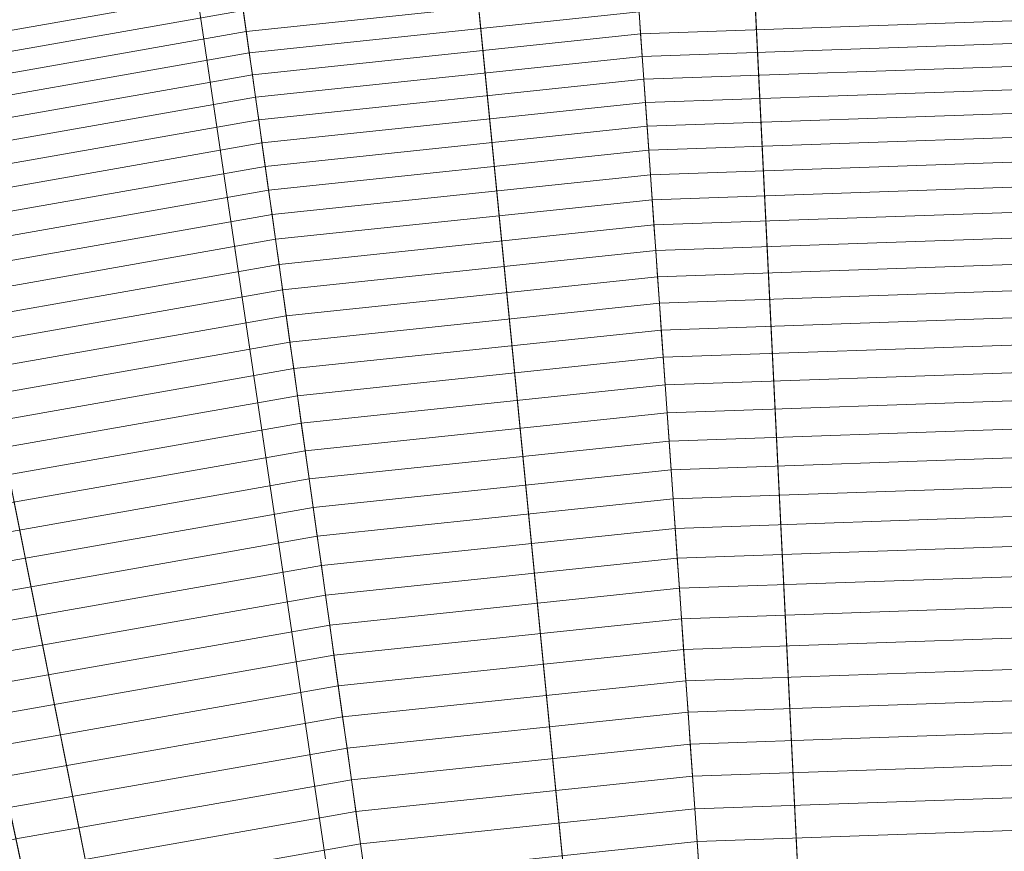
# Model space of a CAD drawing. Header units: centimetres. Extents: x -21.9 to 23.1, y -23 to 22.
# Tile 149 of 192: x -2.8 to 0.5, y 15.3 to 18. Entities that reach past the tile are written whole.
import ezdxf

# ---------------------------------------------------------------- set-up
doc = ezdxf.new("R2010")
doc.units = ezdxf.units.CM
doc.header["$LTSCALE"] = 2.54
doc.layers.add('Lucido design-1', color=7, linetype='Continuous')

# ---------------------------------------------------------------- blocks, each defined once
blk = doc.blocks.new('Gruppo-2-1')
at = {"color": 5, "linetype": 'Continuous', "lineweight": 9}
for points in [[(0.5828, 9.49, -949.2271), (-0.1148, 9.4656, -949.2271), (-0.9591, 21.5391, -949.2271), (0.5828, 21.593, -949.2271)], [(-0.5011, 21.5529, -949.2271), (-1.5824, 21.4729, -949.2271), (-0.3941, 9.4087, -949.2271), (0.0937, 9.4448, -949.2271)], [(0.5828, 21.5801, -949.2271), (-0.5011, 21.5529, -949.2271), (0.0937, 9.4448, -949.2271), (0.5828, 9.4571, -949.2271)], [(-0.1148, 9.4656, -949.2271), (-0.809, 9.3927, -949.2271), (-2.4934, 21.3779, -949.2271), (-0.9591, 21.5391, -949.2271)], [(-1.5824, 21.4729, -949.2271), (-2.6584, 21.3402, -949.2271), (-0.8797, 9.3488, -949.2271), (-0.3941, 9.4087, -949.2271)], [(-0.809, 9.3927, -949.2271), (-1.4964, 9.2715, -949.2271), (-4.0127, 21.11, -949.2271), (-2.4934, 21.3779, -949.2271)], [(-2.6584, 21.3402, -949.2271), (-3.7267, 21.155, -949.2271), (-1.3617, 9.2653, -949.2271), (-0.8797, 9.3488, -949.2271)], [(0.5828, 9.4571, -1010.9271), (0.0937, 9.4448, -1010.9271), (-0.4816, 21.1546, -1010.9271), (0.5828, 21.1812, -1010.9271)], [(-3.7267, 21.155, -949.2271), (-4.7846, 20.9179, -949.2271), (-1.839, 9.1583, -949.2271), (-1.3617, 9.2653, -949.2271)], [(0.0937, 9.4448, -1010.9271), (-0.3941, 9.4087, -1010.9271), (-1.5433, 21.076, -1010.9271), (-0.4816, 21.1546, -1010.9271)], [(-1.4964, 9.2715, -949.2271), (-2.1736, 9.1026, -949.2271), (-5.5096, 20.7367, -949.2271), (-4.0127, 21.11, -949.2271)], [(-0.3941, 9.4087, -1010.9271), (-0.8797, 9.3488, -1010.9271), (-2.5999, 20.9457, -1010.9271), (-1.5433, 21.076, -1010.9271)], [(-0.8797, 9.3488, -1010.9271), (-1.3617, 9.2653, -1010.9271), (-3.6489, 20.7638, -1010.9271), (-2.5999, 20.9457, -1010.9271)], [(-4.7846, 20.9179, -949.2271), (-5.8295, 20.6285, -949.2271), (-2.3105, 9.0277, -949.2271), (-1.839, 9.1583, -949.2271)], [(-2.1736, 9.1026, -949.2271), (-2.8374, 8.8869, -949.2271), (-6.9769, 20.26, -949.2271), (-5.5096, 20.7367, -949.2271)], [(-1.3617, 9.2653, -1010.9271), (-1.839, 9.1583, -1010.9271), (-4.6877, 20.531, -1010.9271), (-3.6489, 20.7638, -1010.9271)], [(-5.8295, 20.6285, -949.2271), (-6.8589, 20.2881, -949.2271), (-2.7749, 8.8741, -949.2271), (-2.3105, 9.0277, -949.2271)], [(-1.839, 9.1583, -1010.9271), (-2.3105, 9.0277, -1010.9271), (-5.7138, 20.2469, -1010.9271), (-4.6877, 20.531, -1010.9271)], [(-2.3105, 9.0277, -1010.9271), (-2.7749, 8.8741, -1010.9271), (-6.7246, 19.9126, -1010.9271), (-5.7138, 20.2469, -1010.9271)], [(-2.0529, 18.2437, -928.7388), (-3.3547, 18.0141, -928.7388), (-3.3409, 17.9495, -928.8678), (-2.0437, 18.1782, -928.8678)], [(-2.0437, 18.1782, -928.8678), (-3.3409, 17.9495, -928.8678), (-3.3269, 17.8834, -928.9962), (-2.0343, 18.1113, -928.9962)], [(-0.7242, 18.1797, -929.1238), (-2.0247, 18.043, -929.1238), (-2.0149, 17.9733, -929.2506), (-0.7192, 18.1095, -929.2506)], [(-2.0343, 18.1113, -928.9962), (-3.3269, 17.8834, -928.9962), (-3.3125, 17.8159, -929.1238), (-2.0247, 18.043, -929.1238)], [(-0.7192, 18.1095, -929.2506), (-2.0149, 17.9733, -929.2506), (-2.0049, 17.9023, -929.3766), (-0.7142, 18.0379, -929.3766)], [(0.5828, 18.0832, -929.3766), (-0.7142, 18.0379, -929.3766), (-0.7091, 17.965, -929.5018), (0.5828, 18.0101, -929.5018)], [(-2.0247, 18.043, -929.1238), (-3.3125, 17.8159, -929.1238), (-3.2979, 17.7471, -929.2506), (-2.0149, 17.9733, -929.2506)], [(-0.7142, 18.0379, -929.3766), (-2.0049, 17.9023, -929.3766), (-1.9947, 17.8298, -929.5018), (-0.7091, 17.965, -929.5018)], [(0.5828, 18.0101, -929.5018), (-0.7091, 17.965, -929.5018), (-0.7039, 17.8906, -929.6263), (0.5828, 17.9355, -929.6263)], [(-2.0149, 17.9733, -929.2506), (-3.2979, 17.7471, -929.2506), (-3.283, 17.6769, -929.3766), (-2.0049, 17.9023, -929.3766)], [(-0.7091, 17.965, -929.5018), (-1.9947, 17.8298, -929.5018), (-1.9844, 17.756, -929.6263), (-0.7039, 17.8906, -929.6263)], [(0.5828, 17.9355, -929.6263), (-0.7039, 17.8906, -929.6263), (-0.6986, 17.8149, -929.7498), (0.5828, 17.8596, -929.7498)], [(-2.0049, 17.9023, -929.3766), (-3.283, 17.6769, -929.3766), (-3.2678, 17.6054, -929.5018), (-1.9947, 17.8298, -929.5018)], [(-0.7039, 17.8906, -929.6263), (-1.9844, 17.756, -929.6263), (-1.9738, 17.6808, -929.7498), (-0.6986, 17.8149, -929.7498)], [(0.5828, 17.8596, -929.7498), (-0.6986, 17.8149, -929.7498), (-0.6932, 17.7378, -929.8726), (0.5828, 17.7823, -929.8726)], [(-1.9947, 17.8298, -929.5018), (-3.2678, 17.6054, -929.5018), (-3.2523, 17.5324, -929.6263), (-1.9844, 17.756, -929.6263)], [(-0.6986, 17.8149, -929.7498), (-1.9738, 17.6808, -929.7498), (-1.963, 17.6043, -929.8726), (-0.6932, 17.7378, -929.8726)], [(0.5828, 17.7823, -929.8726), (-0.6932, 17.7378, -929.8726), (-0.6878, 17.6593, -929.9944), (0.5828, 17.7037, -929.9944)], [(-1.9844, 17.756, -929.6263), (-3.2523, 17.5324, -929.6263), (-3.2365, 17.4582, -929.7498), (-1.9738, 17.6808, -929.7498)], [(-0.6932, 17.7378, -929.8726), (-1.963, 17.6043, -929.8726), (-1.9521, 17.5264, -929.9944), (-0.6878, 17.6593, -929.9944)], [(0.5828, 17.7037, -929.9944), (-0.6878, 17.6593, -929.9944), (-0.6822, 17.5795, -930.1154), (0.5828, 17.6237, -930.1154)], [(-1.9738, 17.6808, -929.7498), (-3.2365, 17.4582, -929.7498), (-3.2204, 17.3826, -929.8726), (-1.963, 17.6043, -929.8726)], [(-0.6878, 17.6593, -929.9944), (-1.9521, 17.5264, -929.9944), (-1.941, 17.4472, -930.1154), (-0.6822, 17.5795, -930.1154)], [(0.5828, 17.6237, -930.1154), (-0.6822, 17.5795, -930.1154), (-0.6765, 17.4984, -930.2355), (0.5828, 17.5424, -930.2355)], [(-1.963, 17.6043, -929.8726), (-3.2204, 17.3826, -929.8726), (-3.2041, 17.3057, -929.9944), (-1.9521, 17.5264, -929.9944)], [(-0.6822, 17.5795, -930.1154), (-1.941, 17.4472, -930.1154), (-1.9296, 17.3667, -930.2355), (-0.6765, 17.4984, -930.2355)], [(0.5828, 17.5424, -930.2355), (-0.6765, 17.4984, -930.2355), (-0.6707, 17.416, -930.3547), (0.5828, 17.4598, -930.3547)], [(-1.9521, 17.5264, -929.9944), (-3.2041, 17.3057, -929.9944), (-3.1874, 17.2275, -930.1154), (-1.941, 17.4472, -930.1154)], [(-0.6765, 17.4984, -930.2355), (-1.9296, 17.3667, -930.2355), (-1.9181, 17.2849, -930.3547), (-0.6707, 17.416, -930.3547)], [(-1.941, 17.4472, -930.1154), (-3.1874, 17.2275, -930.1154), (-3.1705, 17.1479, -930.2355), (-1.9296, 17.3667, -930.2355)], [(0.5828, 17.4598, -930.3547), (-0.6707, 17.416, -930.3547), (-0.6649, 17.3322, -930.4729), (0.5828, 17.3758, -930.4729)], [(-0.6707, 17.416, -930.3547), (-1.9181, 17.2849, -930.3547), (-1.9065, 17.2017, -930.4729), (-0.6649, 17.3322, -930.4729)], [(-1.9296, 17.3667, -930.2355), (-3.1705, 17.1479, -930.2355), (-3.1534, 17.0671, -930.3547), (-1.9181, 17.2849, -930.3547)], [(0.5828, 17.3758, -930.4729), (-0.6649, 17.3322, -930.4729), (-0.6589, 17.2472, -930.5903), (0.5828, 17.2906, -930.5903)], [(-0.6649, 17.3322, -930.4729), (-1.9065, 17.2017, -930.4729), (-1.8946, 17.1173, -930.5903), (-0.6589, 17.2472, -930.5903)], [(-1.9181, 17.2849, -930.3547), (-3.1534, 17.0671, -930.3547), (-3.1359, 16.985, -930.4729), (-1.9065, 17.2017, -930.4729)], [(0.5828, 17.2906, -930.5903), (-0.6589, 17.2472, -930.5903), (-0.6529, 17.1608, -930.7066), (0.5828, 17.204, -930.7066)], [(-0.6589, 17.2472, -930.5903), (-1.8946, 17.1173, -930.5903), (-1.8825, 17.0316, -930.7066), (-0.6529, 17.1608, -930.7066)], [(-1.9065, 17.2017, -930.4729), (-3.1359, 16.985, -930.4729), (-3.1182, 16.9016, -930.5903), (-1.8946, 17.1173, -930.5903)], [(0.5828, 17.204, -930.7066), (-0.6529, 17.1608, -930.7066), (-0.6468, 17.0732, -930.822), (0.5828, 17.1162, -930.822)], [(-0.6529, 17.1608, -930.7066), (-1.8825, 17.0316, -930.7066), (-1.8703, 16.9446, -930.822), (-0.6468, 17.0732, -930.822)], [(-1.8946, 17.1173, -930.5903), (-3.1182, 16.9016, -930.5903), (-3.1002, 16.8169, -930.7066), (-1.8825, 17.0316, -930.7066)], [(0.5828, 17.1162, -930.822), (-0.6468, 17.0732, -930.822), (-0.6406, 16.9843, -930.9365), (0.5828, 17.0271, -930.9365)], [(-0.6468, 17.0732, -930.822), (-1.8703, 16.9446, -930.822), (-1.8579, 16.8564, -930.9365), (-0.6406, 16.9843, -930.9365)], [(-1.8825, 17.0316, -930.7066), (-3.1002, 16.8169, -930.7066), (-3.0819, 16.731, -930.822), (-1.8703, 16.9446, -930.822)], [(0.5828, 17.0271, -930.9365), (-0.6406, 16.9843, -930.9365), (-0.6343, 16.8942, -931.0499), (0.5828, 16.9367, -931.0499)], [(-0.6406, 16.9843, -930.9365), (-1.8579, 16.8564, -930.9365), (-1.8453, 16.7669, -931.0499), (-0.6343, 16.8942, -931.0499)], [(-1.8703, 16.9446, -930.822), (-3.0819, 16.731, -930.822), (-3.0634, 16.6438, -930.9365), (-1.8579, 16.8564, -930.9365)], [(0.5828, 16.9367, -931.0499), (-0.6343, 16.8942, -931.0499), (-0.6279, 16.8028, -931.1623), (0.5828, 16.8451, -931.1623)], [(-0.6343, 16.8942, -931.0499), (-1.8453, 16.7669, -931.0499), (-1.8326, 16.6762, -931.1623), (-0.6279, 16.8028, -931.1623)], [(-1.8579, 16.8564, -930.9365), (-3.0634, 16.6438, -930.9365), (-3.0446, 16.5554, -931.0499), (-1.8453, 16.7669, -931.0499)], [(0.5828, 16.8451, -931.1623), (-0.6279, 16.8028, -931.1623), (-0.6214, 16.7101, -931.2737), (0.5828, 16.7522, -931.2737)], [(-0.6279, 16.8028, -931.1623), (-1.8326, 16.6762, -931.1623), (-1.8197, 16.5842, -931.2737), (-0.6214, 16.7101, -931.2737)], [(-1.8453, 16.7669, -931.0499), (-3.0446, 16.5554, -931.0499), (-3.0256, 16.4658, -931.1623), (-1.8326, 16.6762, -931.1623)], [(0.5828, 16.7522, -931.2737), (-0.6214, 16.7101, -931.2737), (-0.6148, 16.6163, -931.3841), (0.5828, 16.6581, -931.3841)], [(-0.6214, 16.7101, -931.2737), (-1.8197, 16.5842, -931.2737), (-1.8066, 16.491, -931.3841), (-0.6148, 16.6163, -931.3841)], [(-1.8326, 16.6762, -931.1623), (-3.0256, 16.4658, -931.1623), (-3.0062, 16.375, -931.2737), (-1.8197, 16.5842, -931.2737)], [(0.5828, 16.6581, -931.3841), (-0.6148, 16.6163, -931.3841), (-0.6082, 16.5212, -931.4934), (0.5828, 16.5628, -931.4934)], [(-0.6148, 16.6163, -931.3841), (-1.8066, 16.491, -931.3841), (-1.7933, 16.3966, -931.4934), (-0.6082, 16.5212, -931.4934)], [(-1.8197, 16.5842, -931.2737), (-3.0062, 16.375, -931.2737), (-2.9867, 16.2829, -931.3841), (-1.8066, 16.491, -931.3841)], [(0.5828, 16.5628, -931.4934), (-0.6082, 16.5212, -931.4934), (-0.6014, 16.4249, -931.6017), (0.5828, 16.4663, -931.6017)], [(-0.6082, 16.5212, -931.4934), (-1.7933, 16.3966, -931.4934), (-1.7799, 16.3011, -931.6017), (-0.6014, 16.4249, -931.6017)], [(-1.8066, 16.491, -931.3841), (-2.9867, 16.2829, -931.3841), (-2.9669, 16.1897, -931.4934), (-1.7933, 16.3966, -931.4934)], [(0.5828, 16.4663, -931.6017), (-0.6014, 16.4249, -931.6017), (-0.5946, 16.3275, -931.7088), (0.5828, 16.3686, -931.7088)], [(-0.6014, 16.4249, -931.6017), (-1.7799, 16.3011, -931.6017), (-1.7663, 16.2043, -931.7088), (-0.5946, 16.3275, -931.7088)], [(-1.7933, 16.3966, -931.4934), (-2.9669, 16.1897, -931.4934), (-2.9468, 16.0953, -931.6017), (-1.7799, 16.3011, -931.6017)], [(0.5828, 16.3686, -931.7088), (-0.5946, 16.3275, -931.7088), (-0.5877, 16.2288, -931.8149), (0.5828, 16.2697, -931.8149)], [(-0.5946, 16.3275, -931.7088), (-1.7663, 16.2043, -931.7088), (-1.7525, 16.1064, -931.8149), (-0.5877, 16.2288, -931.8149)], [(-1.7799, 16.3011, -931.6017), (-2.9468, 16.0953, -931.6017), (-2.9265, 15.9997, -931.7088), (-1.7663, 16.2043, -931.7088)], [(0.5828, 16.2697, -931.8149), (-0.5877, 16.2288, -931.8149), (-0.5808, 16.129, -931.9199), (0.5828, 16.1696, -931.9199)], [(-1.7663, 16.2043, -931.7088), (-2.9265, 15.9997, -931.7088), (-2.9059, 15.903, -931.8149), (-1.7525, 16.1064, -931.8149)], [(-0.5877, 16.2288, -931.8149), (-1.7525, 16.1064, -931.8149), (-1.7386, 16.0073, -931.9199), (-0.5808, 16.129, -931.9199)], [(0.5828, 16.1696, -931.9199), (-0.5808, 16.129, -931.9199), (-0.5737, 16.028, -932.0238), (0.5828, 16.0684, -932.0238)], [(-1.7525, 16.1064, -931.8149), (-2.9059, 15.903, -931.8149), (-2.8851, 15.8052, -931.9199), (-1.7386, 16.0073, -931.9199)], [(-0.5808, 16.129, -931.9199), (-1.7386, 16.0073, -931.9199), (-1.7245, 15.9071, -932.0238), (-0.5737, 16.028, -932.0238)], [(0.5828, 16.0684, -932.0238), (-0.5737, 16.028, -932.0238), (-0.5666, 15.9259, -932.1265), (0.5828, 15.9661, -932.1265)], [(-0.5737, 16.028, -932.0238), (-1.7245, 15.9071, -932.0238), (-1.7103, 15.8057, -932.1265), (-0.5666, 15.9259, -932.1265)], [(-1.7386, 16.0073, -931.9199), (-2.8851, 15.8052, -931.9199), (-2.8641, 15.7062, -932.0238), (-1.7245, 15.9071, -932.0238)], [(0.5828, 15.9661, -932.1265), (-0.5666, 15.9259, -932.1265), (-0.5593, 15.8228, -932.2283), (0.5828, 15.8627, -932.2283)], [(-0.5666, 15.9259, -932.1265), (-1.7103, 15.8057, -932.1265), (-1.6959, 15.7034, -932.2283), (-0.5593, 15.8228, -932.2283)], [(-1.7245, 15.9071, -932.0238), (-2.8641, 15.7062, -932.0238), (-2.8428, 15.606, -932.1265), (-1.7103, 15.8057, -932.1265)], [(0.5828, 15.8627, -932.2283), (-0.5593, 15.8228, -932.2283), (-0.552, 15.7185, -932.3287), (0.5828, 15.7581, -932.3287)], [(-0.5593, 15.8228, -932.2283), (-1.6959, 15.7034, -932.2283), (-1.6813, 15.5998, -932.3287), (-0.552, 15.7185, -932.3287)], [(-1.7103, 15.8057, -932.1265), (-2.8428, 15.606, -932.1265), (-2.8213, 15.5049, -932.2283), (-1.6959, 15.7034, -932.2283)], [(0.5828, 15.7581, -932.3287), (-0.552, 15.7185, -932.3287), (-0.5447, 15.613, -932.428), (0.5828, 15.6524, -932.428)], [(-0.552, 15.7185, -932.3287), (-1.6813, 15.5998, -932.3287), (-1.6666, 15.4951, -932.428), (-0.5447, 15.613, -932.428)], [(-1.6959, 15.7034, -932.2283), (-2.8213, 15.5049, -932.2283), (-2.7996, 15.4026, -932.3287), (-1.6813, 15.5998, -932.3287)], [(0.5828, 15.6524, -932.428), (-0.5447, 15.613, -932.428), (-0.5372, 15.5065, -932.5261), (0.5828, 15.5456, -932.5261)], [(-1.6813, 15.5998, -932.3287), (-2.7996, 15.4026, -932.3287), (-2.7776, 15.2992, -932.428), (-1.6666, 15.4951, -932.428)], [(-0.5447, 15.613, -932.428), (-1.6666, 15.4951, -932.428), (-1.6517, 15.3893, -932.5261), (-0.5372, 15.5065, -932.5261)], [(0.5828, 15.5456, -932.5261), (-0.5372, 15.5065, -932.5261), (-0.5297, 15.3989, -932.623), (0.5828, 15.4377, -932.623)], [(-1.6666, 15.4951, -932.428), (-2.7776, 15.2992, -932.428), (-2.7554, 15.1947, -932.5261), (-1.6517, 15.3893, -932.5261)], [(-0.5372, 15.5065, -932.5261), (-1.6517, 15.3893, -932.5261), (-1.6367, 15.2825, -932.623), (-0.5297, 15.3989, -932.623)], [(0.5828, 15.4377, -932.623), (-0.5297, 15.3989, -932.623), (-0.5221, 15.2902, -932.7187), (0.5828, 15.3288, -932.7187)], [(-1.6517, 15.3893, -932.5261), (-2.7554, 15.1947, -932.5261), (-2.733, 15.0892, -932.623), (-1.6367, 15.2825, -932.623)], [(-0.5297, 15.3989, -932.623), (-1.6367, 15.2825, -932.623), (-1.6216, 15.1746, -932.7187), (-0.5221, 15.2902, -932.7187)], [(0.5828, 15.3288, -932.7187), (-0.5221, 15.2902, -932.7187), (-0.5144, 15.1805, -932.8132), (0.5828, 15.2188, -932.8132)], [(-2.7776, 15.2992, -932.428), (-3.8722, 15.0263, -932.428), (-3.8428, 14.9236, -932.5261), (-2.7554, 15.1947, -932.5261)], [(-1.6367, 15.2825, -932.623), (-2.733, 15.0892, -932.623), (-2.7103, 14.9827, -932.7187), (-1.6216, 15.1746, -932.7187)], [(-0.5221, 15.2902, -932.7187), (-1.6216, 15.1746, -932.7187), (-1.6063, 15.0657, -932.8132), (-0.5144, 15.1805, -932.8132)]]:
    blk.add_3dface(points, dxfattribs=at)

msp = doc.modelspace()

# ---------------------------------------------------------------- block references
at = {"layer": 'Lucido design-1', "color": 5, "true_color": 0x0000ff}
msp.add_blockref('Gruppo-2-1', (0, 0), dxfattribs=at)

doc.saveas('drawing.dxf')
